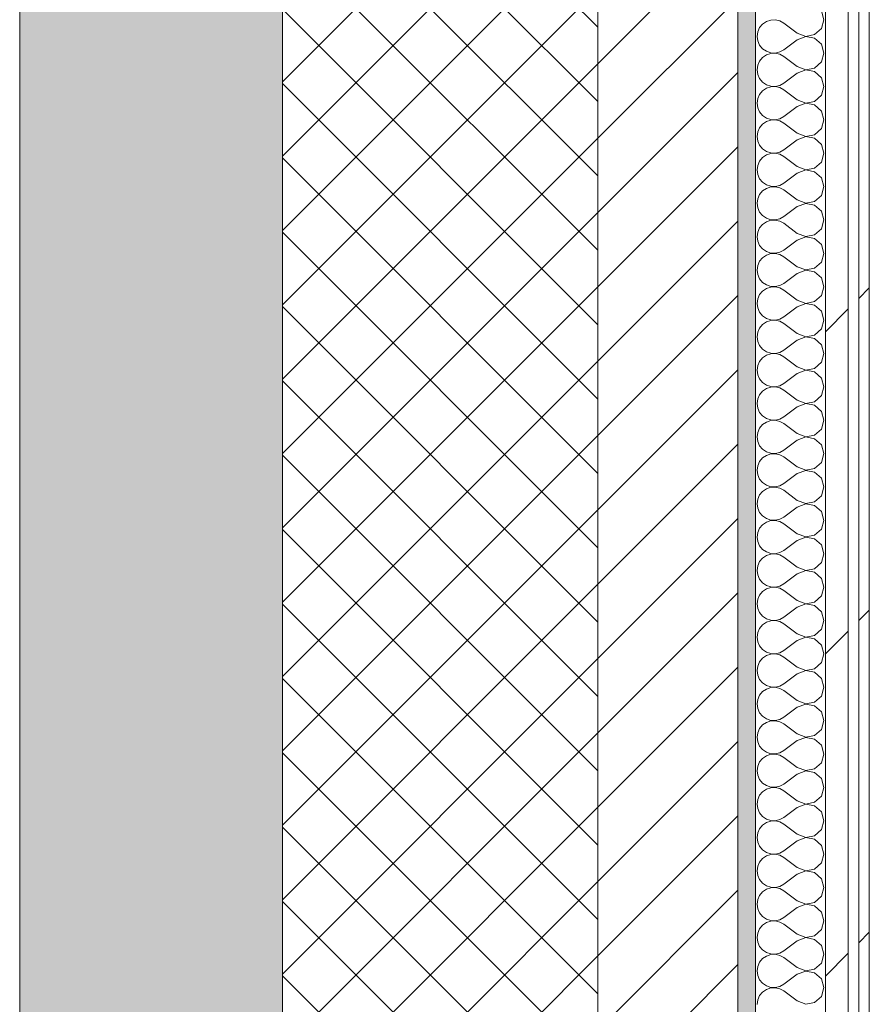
# Model space of a CAD drawing. Header units: millimetres. Extents: x -30280 to 19093, y -17460 to 4378.
# Tile 233 of 256: x -2101 to -1616, y -10114 to -9552. Entities that reach past the tile are written whole.
import ezdxf

# ---------------------------------------------------------------- set-up
doc = ezdxf.new("R2010")
doc.units = ezdxf.units.MM
doc.header["$MEASUREMENT"] = 0
doc.linetypes.add('Wipeout_Contour', pattern=[1000, 0, -1000])
doc.layers.add('12_FAÇ_Façana', color=7, linetype='Continuous')
doc.layers.add('Nuevo_08_E_Envans secs', color=7, linetype='Continuous')
for name, color, linetype, lineweight, true_color in [('12_FAÇ_Façana_Pluma_Nº__102', 7, 'Continuous', 5, 0xcccccc), ('12_FAÇ_Façana_Pluma_Nº__174', 7, 'Continuous', 13, 0xe4ad2c), ('12_FAÇ_Façana_Pluma_Nº__176', 7, 'Continuous', 15, 0x93a0c6), ('Nuevo_08_E_Envans secs_Pluma_Nº__102', 7, 'Continuous', 5, 0xcccccc), ('Nuevo_08_E_Envans secs_Pluma_Nº__171', 171, 'Continuous', 13, 0xaaaaff), ('Nuevo_08_E_Envans secs_Pluma_Nº__177', 7, 'Continuous', 15, 0xf7e046)]:
    doc.layers.add(name, color=color, linetype=linetype, lineweight=lineweight, true_color=true_color)
for name, color, linetype, lineweight in [('12_FAÇ_Façana_Pluma_Nº__2', 8, 'Continuous', 5), ('12_FAÇ_Façana_Pluma_Nº__7', 7, 'Continuous', 5), ('Nuevo_08_E_Envans secs_Pluma_Nº__1', 7, 'Continuous', 5)]:
    doc.layers.add(name, color=color, linetype=linetype, lineweight=lineweight)
pattern_1 = [(45, (0, 0), (-183.848, 183.848), [195, -65]), (45, (7e-14, 183.85), (-183.848, 183.848), [195, -65])]

# ---------------------------------------------------------------- blocks, each defined once
blk = doc.blocks.new('Muro_1_1', base_point=(-1681.11, -1193.98))
at = {"layer": '12_FAÇ_Façana_Pluma_Nº__102', "linetype": 'Continuous', "lineweight": 0, "true_color": 0xe5e5e5}
blk.add_hatch(color=254, dxfattribs=at).paths.add_polyline_path([(-2101.11, -1638.98), (-2101.11, -10658.98), (-1951.11, -10658.98), (-1951.11, -7438.98), (-1971.11, -7438.98), (-1971.11, -6988.97), (-1951.11, -6988.97), (-1951.11, -1638.98)])
at = {"layer": '12_FAÇ_Façana_Pluma_Nº__174', "linetype": 'Continuous', "lineweight": 13, "true_color": 0xe4ad2c}
h = blk.add_hatch(dxfattribs=at)
h.set_pattern_fill('SATE_Aislamiento_0001', color=42, style=0, pattern_type=2)
h.set_pattern_definition([(45, (0, 0), (-21.2132, 21.2132), []), (135, (0, 0), (21.2132, 21.2132), [])])
h.paths.add_polyline_path([(-1951.11, -10658.98), (-1771.11, -10658.98), (-1771.11, -7438.98), (-1951.11, -7438.98)])
at = {"layer": '12_FAÇ_Façana_Pluma_Nº__176', "linetype": 'Continuous', "lineweight": 0, "true_color": 0x495063}
blk.add_hatch(color=251, dxfattribs=at).paths.add_polyline_path([(-1691.11, -7478.98), (-1691.11, -10658.98), (-1681.11, -10658.98), (-1681.11, -7478.98)])
at = {"layer": '12_FAÇ_Façana_Pluma_Nº__2', "linetype": 'Continuous', "lineweight": 5}
h = blk.add_hatch(dxfattribs=at)
h.set_pattern_fill('Ceramic_0001', color=8, style=0, pattern_type=2)
h.set_pattern_definition([(45, (0, 0), (-21.2132, 21.2132), [])])
h.paths.add_polyline_path([(-1771.11, -7478.98), (-1771.11, -10658.98), (-1691.11, -10658.98), (-1691.11, -7478.98)])
at = {"layer": '12_FAÇ_Façana_Pluma_Nº__7', "color": 7, "linetype": 'Continuous', "lineweight": 5}
for p, q in [((-1951.11, -7438.98), (-1951.11, -10658.98)), ((-1771.11, -10658.98), (-1771.11, -7478.98)), ((-1691.11, -10658.98), (-1691.11, -7478.98))]:
    blk.add_line(p, q, dxfattribs=at)
at = {"layer": '12_FAÇ_Façana_Pluma_Nº__7', "color": 7, "linetype": 'Continuous', "lineweight": 5, "flags": 128}
for points in [[(-2101.11, -1638.98), (-2101.11, -10658.98)], [(-1681.11, -10658.98), (-1681.11, -7478.98)]]:
    blk.add_lwpolyline(points, dxfattribs=at)
blk = doc.blocks.new('*X370')
at = {"layer": 'Nuevo_08_E_Envans secs_Pluma_Nº__102', "color": 254, "linetype": 'Continuous', "lineweight": 5, "true_color": 0xcccccc}
for p, q in [((-1642.06, -9552.38), (-1643.48, -9547.37)), ((-1678.73, -9556.9), (-1679.79, -9559.3)), ((-1677.06, -9554.87), (-1678.73, -9556.9)), ((-1674.89, -9553.39), (-1677.06, -9554.87)), ((-1672.4, -9552.55), (-1674.89, -9553.39)), ((-1669.78, -9552.42), (-1672.4, -9552.55)), ((-1667.22, -9553.01), (-1669.78, -9552.42)), ((-1664.92, -9554.29), (-1667.22, -9553.01)), ((-1657.3, -9560), (-1664.92, -9554.29)), ((-1647.33, -9560.9), (-1643.48, -9557.39)), ((-1643.48, -9557.39), (-1642.06, -9552.38)), ((-1679.79, -9559.3), (-1680.16, -9561.9)), ((-1680.16, -9561.9), (-1679.79, -9564.51)), ((-1657.3, -9560), (-1652.44, -9561.87)), ((-1652.44, -9561.94), (-1657.3, -9563.81)), ((-1652.44, -9561.87), (-1647.33, -9560.9)), ((-1647.33, -9562.91), (-1652.44, -9561.94)), ((-1643.48, -9566.42), (-1647.33, -9562.91)), ((-1679.79, -9564.51), (-1678.73, -9566.91)), ((-1678.73, -9566.91), (-1677.06, -9568.94)), ((-1677.06, -9568.94), (-1674.89, -9570.42)), ((-1657.3, -9563.81), (-1664.92, -9569.52)), ((-1642.06, -9571.43), (-1643.48, -9566.42)), ((-1677.06, -9573.92), (-1678.73, -9575.95)), ((-1674.89, -9572.43), (-1677.06, -9573.92)), ((-1674.89, -9570.42), (-1672.4, -9571.26)), ((-1672.4, -9571.59), (-1674.89, -9572.43)), ((-1672.4, -9571.26), (-1669.78, -9571.39)), ((-1669.78, -9571.47), (-1672.4, -9571.59)), ((-1669.78, -9571.39), (-1667.22, -9570.8)), ((-1667.22, -9572.06), (-1669.78, -9571.47)), ((-1667.22, -9570.8), (-1664.92, -9569.52)), ((-1664.92, -9573.33), (-1667.22, -9572.06)), ((-1657.3, -9579.05), (-1664.92, -9573.33)), ((-1643.48, -9576.44), (-1642.06, -9571.43)), ((-1679.79, -9578.35), (-1680.16, -9580.95)), ((-1678.73, -9575.95), (-1679.79, -9578.35)), ((-1657.3, -9579.05), (-1652.44, -9580.91)), ((-1652.44, -9580.91), (-1647.33, -9579.95)), ((-1647.33, -9579.95), (-1643.48, -9576.44)), ((-1680.16, -9580.95), (-1679.79, -9583.55)), ((-1679.79, -9583.55), (-1678.73, -9585.96)), ((-1678.73, -9585.96), (-1677.06, -9587.98)), ((-1657.3, -9582.86), (-1664.92, -9588.57)), ((-1652.44, -9580.99), (-1657.3, -9582.86)), ((-1647.33, -9581.96), (-1652.44, -9580.99)), ((-1643.48, -9585.47), (-1647.33, -9581.96)), ((-1642.06, -9590.48), (-1643.48, -9585.47)), ((-1677.06, -9587.98), (-1674.89, -9589.47)), ((-1674.89, -9591.48), (-1677.06, -9592.97)), ((-1674.89, -9589.47), (-1672.4, -9590.31)), ((-1672.4, -9590.64), (-1674.89, -9591.48)), ((-1672.4, -9590.31), (-1669.78, -9590.44)), ((-1669.78, -9590.51), (-1672.4, -9590.64)), ((-1669.78, -9590.44), (-1667.22, -9589.84)), ((-1667.22, -9591.11), (-1669.78, -9590.51)), ((-1667.22, -9589.84), (-1664.92, -9588.57)), ((-1664.92, -9592.38), (-1667.22, -9591.11)), ((-1643.48, -9595.48), (-1642.06, -9590.48)), ((-1678.73, -9594.99), (-1679.79, -9597.4)), ((-1677.06, -9592.97), (-1678.73, -9594.99)), ((-1657.3, -9598.1), (-1664.92, -9592.38)), ((-1647.33, -9598.99), (-1643.48, -9595.48)), ((-1679.79, -9597.4), (-1680.16, -9600)), ((-1680.16, -9600), (-1679.79, -9602.6)), ((-1679.79, -9602.6), (-1678.73, -9605.01)), ((-1657.3, -9601.9), (-1664.92, -9607.62)), ((-1657.3, -9598.1), (-1652.44, -9599.96)), ((-1652.44, -9600.04), (-1657.3, -9601.9)), ((-1652.44, -9599.96), (-1647.33, -9598.99)), ((-1647.33, -9601.01), (-1652.44, -9600.04)), ((-1643.48, -9604.52), (-1647.33, -9601.01)), ((-1678.73, -9605.01), (-1677.06, -9607.03)), ((-1677.06, -9607.03), (-1674.89, -9608.52)), ((-1674.89, -9608.52), (-1672.4, -9609.36)), ((-1667.22, -9608.89), (-1664.92, -9607.62)), ((-1642.06, -9609.52), (-1643.48, -9604.52)), ((-1678.73, -9614.04), (-1679.79, -9616.45)), ((-1677.06, -9612.02), (-1678.73, -9614.04)), ((-1674.89, -9610.53), (-1677.06, -9612.02)), ((-1672.4, -9609.69), (-1674.89, -9610.53)), ((-1672.4, -9609.36), (-1669.78, -9609.49)), ((-1669.78, -9609.56), (-1672.4, -9609.69)), ((-1669.78, -9609.49), (-1667.22, -9608.89)), ((-1667.22, -9610.16), (-1669.78, -9609.56)), ((-1664.92, -9611.43), (-1667.22, -9610.16)), ((-1657.3, -9617.14), (-1664.92, -9611.43)), ((-1643.48, -9614.53), (-1642.06, -9609.52)), ((-1679.79, -9616.45), (-1680.16, -9619.05)), ((-1680.16, -9619.05), (-1679.79, -9621.65)), ((-1657.3, -9617.14), (-1652.44, -9619.01)), ((-1652.44, -9619.09), (-1657.3, -9620.95)), ((-1652.44, -9619.01), (-1647.33, -9618.04)), ((-1647.33, -9620.05), (-1652.44, -9619.09)), ((-1647.33, -9618.04), (-1643.48, -9614.53)), ((-1679.79, -9621.65), (-1678.73, -9624.05)), ((-1678.73, -9624.05), (-1677.06, -9626.08)), ((-1657.3, -9620.95), (-1664.92, -9626.67)), ((-1643.48, -9623.56), (-1647.33, -9620.05)), ((-1642.06, -9628.57), (-1643.48, -9623.56)), ((-1677.06, -9626.08), (-1674.89, -9627.57)), ((-1674.89, -9629.58), (-1677.06, -9631.06)), ((-1674.89, -9627.57), (-1672.4, -9628.41)), ((-1672.4, -9628.74), (-1674.89, -9629.58)), ((-1672.4, -9628.41), (-1669.78, -9628.53)), ((-1669.78, -9628.61), (-1672.4, -9628.74)), ((-1669.78, -9628.53), (-1667.22, -9627.94)), ((-1667.22, -9629.2), (-1669.78, -9628.61)), ((-1667.22, -9627.94), (-1664.92, -9626.67)), ((-1664.92, -9630.48), (-1667.22, -9629.2)), ((-1657.3, -9636.19), (-1664.92, -9630.48)), ((-1643.48, -9633.58), (-1642.06, -9628.57)), ((-1679.79, -9635.49), (-1680.16, -9638.1)), ((-1678.73, -9633.09), (-1679.79, -9635.49)), ((-1677.06, -9631.06), (-1678.73, -9633.09)), ((-1657.3, -9636.19), (-1652.44, -9638.06)), ((-1647.33, -9637.09), (-1643.48, -9633.58)), ((-1680.16, -9638.1), (-1679.79, -9640.7)), ((-1679.79, -9640.7), (-1678.73, -9643.1)), ((-1657.3, -9640), (-1664.92, -9645.71)), ((-1652.44, -9638.13), (-1657.3, -9640)), ((-1652.44, -9638.06), (-1647.33, -9637.09)), ((-1647.33, -9639.1), (-1652.44, -9638.13)), ((-1643.48, -9642.61), (-1647.33, -9639.1)), ((-1678.73, -9643.1), (-1677.06, -9645.13)), ((-1677.06, -9645.13), (-1674.89, -9646.61)), ((-1674.89, -9646.61), (-1672.4, -9647.45)), ((-1672.4, -9647.78), (-1674.89, -9648.62)), ((-1672.4, -9647.45), (-1669.78, -9647.58)), ((-1669.78, -9647.66), (-1672.4, -9647.78)), ((-1669.78, -9647.58), (-1667.22, -9646.99)), ((-1667.22, -9648.25), (-1669.78, -9647.66)), ((-1667.22, -9646.99), (-1664.92, -9645.71)), ((-1642.06, -9647.62), (-1643.48, -9642.61)), ((-1643.48, -9652.63), (-1642.06, -9647.62)), ((-1678.73, -9652.14), (-1679.79, -9654.54)), ((-1677.06, -9650.11), (-1678.73, -9652.14)), ((-1674.89, -9648.62), (-1677.06, -9650.11)), ((-1664.92, -9649.52), (-1667.22, -9648.25)), ((-1657.3, -9655.24), (-1664.92, -9649.52)), ((-1647.33, -9656.14), (-1643.48, -9652.63)), ((-1679.79, -9654.54), (-1680.16, -9657.14)), ((-1680.16, -9657.14), (-1679.79, -9659.75)), ((-1657.3, -9659.05), (-1664.92, -9664.76)), ((-1657.3, -9655.24), (-1652.44, -9657.1)), ((-1652.44, -9657.18), (-1657.3, -9659.05)), ((-1652.44, -9657.1), (-1647.33, -9656.14)), ((-1647.33, -9658.15), (-1652.44, -9657.18)), ((-1643.48, -9661.66), (-1647.33, -9658.15)), ((-1679.79, -9659.75), (-1678.73, -9662.15)), ((-1678.73, -9662.15), (-1677.06, -9664.17)), ((-1677.06, -9664.17), (-1674.89, -9665.66)), ((-1642.06, -9666.67), (-1643.48, -9661.66)), ((-1677.06, -9669.16), (-1678.73, -9671.18)), ((-1674.89, -9667.67), (-1677.06, -9669.16)), ((-1674.89, -9665.66), (-1672.4, -9666.5)), ((-1672.4, -9666.83), (-1674.89, -9667.67)), ((-1672.4, -9666.5), (-1669.78, -9666.63)), ((-1669.78, -9666.71), (-1672.4, -9666.83)), ((-1669.78, -9666.63), (-1667.22, -9666.03)), ((-1667.22, -9667.3), (-1669.78, -9666.71)), ((-1667.22, -9666.03), (-1664.92, -9664.76)), ((-1664.92, -9668.57), (-1667.22, -9667.3)), ((-1657.3, -9674.29), (-1664.92, -9668.57)), ((-1643.48, -9671.67), (-1642.06, -9666.67)), ((-1679.79, -9673.59), (-1680.16, -9676.19)), ((-1678.73, -9671.18), (-1679.79, -9673.59)), ((-1657.3, -9674.29), (-1652.44, -9676.15)), ((-1652.44, -9676.15), (-1647.33, -9675.19)), ((-1647.33, -9675.19), (-1643.48, -9671.67)), ((-1680.16, -9676.19), (-1679.79, -9678.79)), ((-1679.79, -9678.79), (-1678.73, -9681.2)), ((-1678.73, -9681.2), (-1677.06, -9683.22)), ((-1657.3, -9678.1), (-1664.92, -9683.81)), ((-1652.44, -9676.23), (-1657.3, -9678.1)), ((-1647.33, -9677.2), (-1652.44, -9676.23)), ((-1643.48, -9680.71), (-1647.33, -9677.2)), ((-1642.06, -9685.71), (-1643.48, -9680.71)), ((-1677.06, -9683.22), (-1674.89, -9684.71)), ((-1674.89, -9686.72), (-1677.06, -9688.21)), ((-1674.89, -9684.71), (-1672.4, -9685.55)), ((-1672.4, -9685.88), (-1674.89, -9686.72)), ((-1672.4, -9685.55), (-1669.78, -9685.68)), ((-1669.78, -9685.75), (-1672.4, -9685.88)), ((-1669.78, -9685.68), (-1667.22, -9685.08)), ((-1667.22, -9686.35), (-1669.78, -9685.75)), ((-1667.22, -9685.08), (-1664.92, -9683.81)), ((-1664.92, -9687.62), (-1667.22, -9686.35)), ((-1643.48, -9690.72), (-1642.06, -9685.71)), ((-1679.79, -9692.64), (-1680.16, -9695.24)), ((-1678.73, -9690.23), (-1679.79, -9692.64)), ((-1677.06, -9688.21), (-1678.73, -9690.23)), ((-1657.3, -9693.33), (-1664.92, -9687.62)), ((-1647.33, -9694.23), (-1643.48, -9690.72)), ((-1680.16, -9695.24), (-1679.79, -9697.84)), ((-1679.79, -9697.84), (-1678.73, -9700.25)), ((-1657.3, -9697.14), (-1664.92, -9702.86)), ((-1657.3, -9693.33), (-1652.44, -9695.2)), ((-1652.44, -9695.28), (-1657.3, -9697.14)), ((-1652.44, -9695.2), (-1647.33, -9694.23)), ((-1647.33, -9696.24), (-1652.44, -9695.28)), ((-1643.48, -9699.75), (-1647.33, -9696.24)), ((-1678.73, -9700.25), (-1677.06, -9702.27)), ((-1677.06, -9702.27), (-1674.89, -9703.76)), ((-1674.89, -9703.76), (-1672.4, -9704.6)), ((-1667.22, -9704.13), (-1664.92, -9702.86)), ((-1642.06, -9704.76), (-1643.48, -9699.75)), ((-1678.73, -9709.28), (-1679.79, -9711.68)), ((-1677.06, -9707.26), (-1678.73, -9709.28)), ((-1674.89, -9705.77), (-1677.06, -9707.26)), ((-1672.4, -9704.93), (-1674.89, -9705.77)), ((-1672.4, -9704.6), (-1669.78, -9704.72)), ((-1669.78, -9704.8), (-1672.4, -9704.93)), ((-1669.78, -9704.72), (-1667.22, -9704.13)), ((-1667.22, -9705.4), (-1669.78, -9704.8)), ((-1664.92, -9706.67), (-1667.22, -9705.4)), ((-1657.3, -9712.38), (-1664.92, -9706.67)), ((-1643.48, -9709.77), (-1642.06, -9704.76)), ((-1679.79, -9711.68), (-1680.16, -9714.29)), ((-1680.16, -9714.29), (-1679.79, -9716.89)), ((-1657.3, -9712.38), (-1652.44, -9714.25)), ((-1652.44, -9714.32), (-1657.3, -9716.19)), ((-1652.44, -9714.25), (-1647.33, -9713.28)), ((-1647.33, -9715.29), (-1652.44, -9714.32)), ((-1647.33, -9713.28), (-1643.48, -9709.77)), ((-1643.48, -9718.8), (-1647.33, -9715.29)), ((-1679.79, -9716.89), (-1678.73, -9719.29)), ((-1678.73, -9719.29), (-1677.06, -9721.32)), ((-1657.3, -9716.19), (-1664.92, -9721.9)), ((-1642.06, -9723.81), (-1643.48, -9718.8)), ((-1677.06, -9726.3), (-1678.73, -9728.33)), ((-1677.06, -9721.32), (-1674.89, -9722.8)), ((-1674.89, -9724.81), (-1677.06, -9726.3)), ((-1674.89, -9722.8), (-1672.4, -9723.64)), ((-1672.4, -9723.98), (-1674.89, -9724.81)), ((-1672.4, -9723.64), (-1669.78, -9723.77)), ((-1669.78, -9723.85), (-1672.4, -9723.98)), ((-1669.78, -9723.77), (-1667.22, -9723.18)), ((-1667.22, -9724.44), (-1669.78, -9723.85)), ((-1667.22, -9723.18), (-1664.92, -9721.9)), ((-1664.92, -9725.71), (-1667.22, -9724.44)), ((-1657.3, -9731.43), (-1664.92, -9725.71)), ((-1643.48, -9728.82), (-1642.06, -9723.81)), ((-1679.79, -9730.73), (-1680.16, -9733.33)), ((-1678.73, -9728.33), (-1679.79, -9730.73)), ((-1657.3, -9731.43), (-1652.44, -9733.29)), ((-1647.33, -9732.33), (-1643.48, -9728.82)), ((-1680.16, -9733.33), (-1679.79, -9735.94)), ((-1679.79, -9735.94), (-1678.73, -9738.34)), ((-1657.3, -9735.24), (-1664.92, -9740.95)), ((-1652.44, -9733.37), (-1657.3, -9735.24)), ((-1652.44, -9733.29), (-1647.33, -9732.33)), ((-1647.33, -9734.34), (-1652.44, -9733.37)), ((-1643.48, -9737.85), (-1647.33, -9734.34)), ((-1678.73, -9738.34), (-1677.06, -9740.36)), ((-1677.06, -9740.36), (-1674.89, -9741.85)), ((-1674.89, -9741.85), (-1672.4, -9742.69)), ((-1672.4, -9743.02), (-1674.89, -9743.86)), ((-1672.4, -9742.69), (-1669.78, -9742.82)), ((-1669.78, -9742.9), (-1672.4, -9743.02)), ((-1669.78, -9742.82), (-1667.22, -9742.22)), ((-1667.22, -9743.49), (-1669.78, -9742.9)), ((-1667.22, -9742.22), (-1664.92, -9740.95)), ((-1642.06, -9742.86), (-1643.48, -9737.85)), ((-1643.48, -9747.86), (-1642.06, -9742.86)), ((-1678.73, -9747.37), (-1679.79, -9749.78)), ((-1677.06, -9745.35), (-1678.73, -9747.37)), ((-1674.89, -9743.86), (-1677.06, -9745.35)), ((-1664.92, -9744.76), (-1667.22, -9743.49)), ((-1657.3, -9750.48), (-1664.92, -9744.76)), ((-1647.33, -9751.38), (-1643.48, -9747.86)), ((-1679.79, -9749.78), (-1680.16, -9752.38)), ((-1680.16, -9752.38), (-1679.79, -9754.98)), ((-1657.3, -9754.29), (-1664.92, -9760)), ((-1657.3, -9750.48), (-1652.44, -9752.34)), ((-1652.44, -9752.42), (-1657.3, -9754.29)), ((-1652.44, -9752.34), (-1647.33, -9751.38)), ((-1647.33, -9753.39), (-1652.44, -9752.42)), ((-1643.48, -9756.9), (-1647.33, -9753.39)), ((-1679.79, -9754.98), (-1678.73, -9757.39)), ((-1678.73, -9757.39), (-1677.06, -9759.41)), ((-1677.06, -9759.41), (-1674.89, -9760.9)), ((-1667.22, -9761.27), (-1664.92, -9760)), ((-1642.06, -9761.9), (-1643.48, -9756.9)), ((-1677.06, -9764.4), (-1678.73, -9766.42)), ((-1674.89, -9762.91), (-1677.06, -9764.4)), ((-1674.89, -9760.9), (-1672.4, -9761.74)), ((-1672.4, -9762.07), (-1674.89, -9762.91)), ((-1672.4, -9761.74), (-1669.78, -9761.87)), ((-1669.78, -9761.94), (-1672.4, -9762.07)), ((-1669.78, -9761.87), (-1667.22, -9761.27)), ((-1667.22, -9762.54), (-1669.78, -9761.94)), ((-1664.92, -9763.81), (-1667.22, -9762.54)), ((-1657.3, -9769.52), (-1664.92, -9763.81)), ((-1643.48, -9766.91), (-1642.06, -9761.9)), ((-1679.79, -9768.83), (-1680.16, -9771.43)), ((-1680.16, -9771.43), (-1679.79, -9774.03)), ((-1678.73, -9766.42), (-1679.79, -9768.83)), ((-1657.3, -9769.52), (-1652.44, -9771.39)), ((-1652.44, -9771.47), (-1657.3, -9773.33)), ((-1652.44, -9771.39), (-1647.33, -9770.42)), ((-1647.33, -9772.43), (-1652.44, -9771.47)), ((-1647.33, -9770.42), (-1643.48, -9766.91)), ((-1679.79, -9774.03), (-1678.73, -9776.44)), ((-1678.73, -9776.44), (-1677.06, -9778.46)), ((-1657.3, -9773.33), (-1664.92, -9779.05)), ((-1643.48, -9775.95), (-1647.33, -9772.43)), ((-1642.06, -9780.95), (-1643.48, -9775.95)), ((-1677.06, -9778.46), (-1674.89, -9779.95)), ((-1674.89, -9781.96), (-1677.06, -9783.45)), ((-1674.89, -9779.95), (-1672.4, -9780.79)), ((-1672.4, -9781.12), (-1674.89, -9781.96)), ((-1672.4, -9780.79), (-1669.78, -9780.91)), ((-1669.78, -9780.99), (-1672.4, -9781.12)), ((-1669.78, -9780.91), (-1667.22, -9780.32)), ((-1667.22, -9781.59), (-1669.78, -9780.99)), ((-1667.22, -9780.32), (-1664.92, -9779.05)), ((-1664.92, -9782.86), (-1667.22, -9781.59)), ((-1643.48, -9785.96), (-1642.06, -9780.95)), ((-1679.79, -9787.87), (-1680.16, -9790.48)), ((-1678.73, -9785.47), (-1679.79, -9787.87)), ((-1677.06, -9783.45), (-1678.73, -9785.47)), ((-1657.3, -9788.57), (-1664.92, -9782.86)), ((-1647.33, -9789.47), (-1643.48, -9785.96)), ((-1680.16, -9790.48), (-1679.79, -9793.08)), ((-1679.79, -9793.08), (-1678.73, -9795.48)), ((-1657.3, -9792.38), (-1664.92, -9798.1)), ((-1657.3, -9788.57), (-1652.44, -9790.44)), ((-1652.44, -9790.51), (-1657.3, -9792.38)), ((-1652.44, -9790.44), (-1647.33, -9789.47)), ((-1647.33, -9791.48), (-1652.44, -9790.51)), ((-1643.48, -9794.99), (-1647.33, -9791.48)), ((-1678.73, -9795.48), (-1677.06, -9797.51)), ((-1677.06, -9797.51), (-1674.89, -9798.99)), ((-1674.89, -9798.99), (-1672.4, -9799.83)), ((-1669.78, -9799.96), (-1667.22, -9799.37)), ((-1667.22, -9799.37), (-1664.92, -9798.1)), ((-1642.06, -9800), (-1643.48, -9794.99)), ((-1678.73, -9804.52), (-1679.79, -9806.92)), ((-1677.06, -9802.49), (-1678.73, -9804.52)), ((-1674.89, -9801.01), (-1677.06, -9802.49)), ((-1672.4, -9800.17), (-1674.89, -9801.01)), ((-1672.4, -9799.83), (-1669.78, -9799.96)), ((-1669.78, -9800.04), (-1672.4, -9800.17)), ((-1667.22, -9800.63), (-1669.78, -9800.04)), ((-1664.92, -9801.9), (-1667.22, -9800.63)), ((-1657.3, -9807.62), (-1664.92, -9801.9)), ((-1647.33, -9808.52), (-1643.48, -9805.01)), ((-1643.48, -9805.01), (-1642.06, -9800)), ((-1679.79, -9806.92), (-1680.16, -9809.52)), ((-1680.16, -9809.52), (-1679.79, -9812.13)), ((-1657.3, -9807.62), (-1652.44, -9809.49)), ((-1652.44, -9809.56), (-1657.3, -9811.43)), ((-1652.44, -9809.49), (-1647.33, -9808.52)), ((-1647.33, -9810.53), (-1652.44, -9809.56)), ((-1643.48, -9814.04), (-1647.33, -9810.53)), ((-1679.79, -9812.13), (-1678.73, -9814.53)), ((-1678.73, -9814.53), (-1677.06, -9816.55)), ((-1657.3, -9811.43), (-1664.92, -9817.14)), ((-1642.06, -9819.05), (-1643.48, -9814.04)), ((-1677.06, -9821.54), (-1678.73, -9823.56)), ((-1677.06, -9816.55), (-1674.89, -9818.04)), ((-1674.89, -9820.05), (-1677.06, -9821.54)), ((-1674.89, -9818.04), (-1672.4, -9818.88)), ((-1672.4, -9819.21), (-1674.89, -9820.05)), ((-1672.4, -9818.88), (-1669.78, -9819.01)), ((-1669.78, -9819.09), (-1672.4, -9819.21)), ((-1669.78, -9819.01), (-1667.22, -9818.41)), ((-1667.22, -9819.68), (-1669.78, -9819.09)), ((-1667.22, -9818.41), (-1664.92, -9817.14)), ((-1664.92, -9820.95), (-1667.22, -9819.68)), ((-1657.3, -9826.67), (-1664.92, -9820.95)), ((-1643.48, -9824.05), (-1642.06, -9819.05)), ((-1679.79, -9825.97), (-1680.16, -9828.57)), ((-1678.73, -9823.56), (-1679.79, -9825.97)), ((-1657.3, -9826.67), (-1652.44, -9828.53)), ((-1652.44, -9828.53), (-1647.33, -9827.57)), ((-1647.33, -9827.57), (-1643.48, -9824.05)), ((-1680.16, -9828.57), (-1679.79, -9831.17)), ((-1679.79, -9831.17), (-1678.73, -9833.58)), ((-1657.3, -9830.48), (-1664.92, -9836.19)), ((-1652.44, -9828.61), (-1657.3, -9830.48)), ((-1647.33, -9829.58), (-1652.44, -9828.61)), ((-1643.48, -9833.09), (-1647.33, -9829.58)), ((-1642.06, -9838.1), (-1643.48, -9833.09)), ((-1678.73, -9833.58), (-1677.06, -9835.6)), ((-1677.06, -9835.6), (-1674.89, -9837.09)), ((-1674.89, -9837.09), (-1672.4, -9837.93)), ((-1672.4, -9838.26), (-1674.89, -9839.1)), ((-1672.4, -9837.93), (-1669.78, -9838.06)), ((-1669.78, -9838.13), (-1672.4, -9838.26)), ((-1669.78, -9838.06), (-1667.22, -9837.46)), ((-1667.22, -9838.73), (-1669.78, -9838.13)), ((-1667.22, -9837.46), (-1664.92, -9836.19)), ((-1664.92, -9840), (-1667.22, -9838.73)), ((-1643.48, -9843.1), (-1642.06, -9838.1)), ((-1678.73, -9842.61), (-1679.79, -9845.02)), ((-1677.06, -9840.59), (-1678.73, -9842.61)), ((-1674.89, -9839.1), (-1677.06, -9840.59)), ((-1657.3, -9845.71), (-1664.92, -9840)), ((-1647.33, -9846.61), (-1643.48, -9843.1)), ((-1679.79, -9845.02), (-1680.16, -9847.62)), ((-1680.16, -9847.62), (-1679.79, -9850.22)), ((-1657.3, -9849.52), (-1664.92, -9855.24)), ((-1657.3, -9845.71), (-1652.44, -9847.58)), ((-1652.44, -9847.66), (-1657.3, -9849.52)), ((-1652.44, -9847.58), (-1647.33, -9846.61)), ((-1647.33, -9848.62), (-1652.44, -9847.66)), ((-1643.48, -9852.14), (-1647.33, -9848.62)), ((-1679.79, -9850.22), (-1678.73, -9852.63)), ((-1678.73, -9852.63), (-1677.06, -9854.65)), ((-1677.06, -9854.65), (-1674.89, -9856.14)), ((-1667.22, -9856.51), (-1664.92, -9855.24)), ((-1642.06, -9857.14), (-1643.48, -9852.14)), ((-1677.06, -9859.64), (-1678.73, -9861.66)), ((-1674.89, -9858.15), (-1677.06, -9859.64)), ((-1674.89, -9856.14), (-1672.4, -9856.98)), ((-1672.4, -9857.31), (-1674.89, -9858.15)), ((-1672.4, -9856.98), (-1669.78, -9857.1)), ((-1669.78, -9857.18), (-1672.4, -9857.31)), ((-1669.78, -9857.1), (-1667.22, -9856.51)), ((-1667.22, -9857.78), (-1669.78, -9857.18)), ((-1664.92, -9859.05), (-1667.22, -9857.78)), ((-1657.3, -9864.76), (-1664.92, -9859.05)), ((-1643.48, -9862.15), (-1642.06, -9857.14)), ((-1679.79, -9864.06), (-1680.16, -9866.67)), ((-1680.16, -9866.67), (-1679.79, -9869.27)), ((-1678.73, -9861.66), (-1679.79, -9864.06)), ((-1657.3, -9864.76), (-1652.44, -9866.63)), ((-1652.44, -9866.71), (-1657.3, -9868.57)), ((-1652.44, -9866.63), (-1647.33, -9865.66)), ((-1647.33, -9867.67), (-1652.44, -9866.71)), ((-1647.33, -9865.66), (-1643.48, -9862.15)), ((-1679.79, -9869.27), (-1678.73, -9871.67)), ((-1678.73, -9871.67), (-1677.06, -9873.7)), ((-1657.3, -9868.57), (-1664.92, -9874.29)), ((-1643.48, -9871.18), (-1647.33, -9867.67)), ((-1642.06, -9876.19), (-1643.48, -9871.18)), ((-1677.06, -9873.7), (-1674.89, -9875.19)), ((-1674.89, -9877.2), (-1677.06, -9878.68)), ((-1674.89, -9875.19), (-1672.4, -9876.02)), ((-1672.4, -9876.36), (-1674.89, -9877.2)), ((-1672.4, -9876.02), (-1669.78, -9876.15)), ((-1669.78, -9876.23), (-1672.4, -9876.36)), ((-1669.78, -9876.15), (-1667.22, -9875.56)), ((-1667.22, -9876.82), (-1669.78, -9876.23)), ((-1667.22, -9875.56), (-1664.92, -9874.29)), ((-1664.92, -9878.1), (-1667.22, -9876.82)), ((-1657.3, -9883.81), (-1664.92, -9878.1)), ((-1643.48, -9881.2), (-1642.06, -9876.19)), ((-1679.79, -9883.11), (-1680.16, -9885.71)), ((-1678.73, -9880.71), (-1679.79, -9883.11)), ((-1677.06, -9878.68), (-1678.73, -9880.71)), ((-1657.3, -9883.81), (-1652.44, -9885.68)), ((-1647.33, -9884.71), (-1643.48, -9881.2)), ((-1680.16, -9885.71), (-1679.79, -9888.32)), ((-1679.79, -9888.32), (-1678.73, -9890.72)), ((-1657.3, -9887.62), (-1664.92, -9893.33)), ((-1652.44, -9885.75), (-1657.3, -9887.62)), ((-1652.44, -9885.68), (-1647.33, -9884.71)), ((-1647.33, -9886.72), (-1652.44, -9885.75)), ((-1643.48, -9890.23), (-1647.33, -9886.72)), ((-1678.73, -9890.72), (-1677.06, -9892.74)), ((-1677.06, -9892.74), (-1674.89, -9894.23)), ((-1674.89, -9894.23), (-1672.4, -9895.07)), ((-1672.4, -9895.07), (-1669.78, -9895.2)), ((-1669.78, -9895.2), (-1667.22, -9894.6)), ((-1667.22, -9894.6), (-1664.92, -9893.33)), ((-1642.06, -9895.24), (-1643.48, -9890.23)), ((-1678.73, -9899.75), (-1679.79, -9902.16)), ((-1677.06, -9897.73), (-1678.73, -9899.75)), ((-1674.89, -9896.24), (-1677.06, -9897.73)), ((-1672.4, -9895.4), (-1674.89, -9896.24)), ((-1669.78, -9895.28), (-1672.4, -9895.4)), ((-1667.22, -9895.87), (-1669.78, -9895.28)), ((-1664.92, -9897.14), (-1667.22, -9895.87)), ((-1657.3, -9902.86), (-1664.92, -9897.14)), ((-1647.33, -9903.76), (-1643.48, -9900.25)), ((-1643.48, -9900.25), (-1642.06, -9895.24)), ((-1679.79, -9902.16), (-1680.16, -9904.76)), ((-1680.16, -9904.76), (-1679.79, -9907.36)), ((-1657.3, -9902.86), (-1652.44, -9904.72)), ((-1652.44, -9904.8), (-1657.3, -9906.67)), ((-1652.44, -9904.72), (-1647.33, -9903.76)), ((-1647.33, -9905.77), (-1652.44, -9904.8)), ((-1643.48, -9909.28), (-1647.33, -9905.77)), ((-1679.79, -9907.36), (-1678.73, -9909.77)), ((-1678.73, -9909.77), (-1677.06, -9911.79)), ((-1677.06, -9911.79), (-1674.89, -9913.28)), ((-1657.3, -9906.67), (-1664.92, -9912.38)), ((-1642.06, -9914.29), (-1643.48, -9909.28)), ((-1677.06, -9916.78), (-1678.73, -9918.8)), ((-1674.89, -9915.29), (-1677.06, -9916.78)), ((-1674.89, -9913.28), (-1672.4, -9914.12)), ((-1672.4, -9914.45), (-1674.89, -9915.29)), ((-1672.4, -9914.12), (-1669.78, -9914.25)), ((-1669.78, -9914.32), (-1672.4, -9914.45)), ((-1669.78, -9914.25), (-1667.22, -9913.65)), ((-1667.22, -9914.92), (-1669.78, -9914.32)), ((-1667.22, -9913.65), (-1664.92, -9912.38)), ((-1664.92, -9916.19), (-1667.22, -9914.92)), ((-1657.3, -9921.9), (-1664.92, -9916.19)), ((-1643.48, -9919.29), (-1642.06, -9914.29)), ((-1679.79, -9921.21), (-1680.16, -9923.81)), ((-1678.73, -9918.8), (-1679.79, -9921.21)), ((-1657.3, -9921.9), (-1652.44, -9923.77)), ((-1652.44, -9923.77), (-1647.33, -9922.8)), ((-1647.33, -9922.8), (-1643.48, -9919.29)), ((-1680.16, -9923.81), (-1679.79, -9926.41)), ((-1679.79, -9926.41), (-1678.73, -9928.82)), ((-1678.73, -9928.82), (-1677.06, -9930.84)), ((-1657.3, -9925.71), (-1664.92, -9931.43)), ((-1652.44, -9923.85), (-1657.3, -9925.71)), ((-1647.33, -9924.81), (-1652.44, -9923.85)), ((-1643.48, -9928.33), (-1647.33, -9924.81)), ((-1642.06, -9933.33), (-1643.48, -9928.33)), ((-1677.06, -9930.84), (-1674.89, -9932.33)), ((-1674.89, -9934.34), (-1677.06, -9935.83)), ((-1674.89, -9932.33), (-1672.4, -9933.17)), ((-1672.4, -9933.5), (-1674.89, -9934.34)), ((-1672.4, -9933.17), (-1669.78, -9933.29)), ((-1669.78, -9933.37), (-1672.4, -9933.5)), ((-1669.78, -9933.29), (-1667.22, -9932.7)), ((-1667.22, -9933.97), (-1669.78, -9933.37)), ((-1667.22, -9932.7), (-1664.92, -9931.43)), ((-1664.92, -9935.24), (-1667.22, -9933.97)), ((-1643.48, -9938.34), (-1642.06, -9933.33)), ((-1678.73, -9937.85), (-1679.79, -9940.25)), ((-1677.06, -9935.83), (-1678.73, -9937.85)), ((-1657.3, -9940.95), (-1664.92, -9935.24)), ((-1647.33, -9941.85), (-1643.48, -9938.34)), ((-1679.79, -9940.25), (-1680.16, -9942.86)), ((-1680.16, -9942.86), (-1679.79, -9945.46)), ((-1679.79, -9945.46), (-1678.73, -9947.86)), ((-1657.3, -9944.76), (-1664.92, -9950.48)), ((-1657.3, -9940.95), (-1652.44, -9942.82)), ((-1652.44, -9942.9), (-1657.3, -9944.76)), ((-1652.44, -9942.82), (-1647.33, -9941.85)), ((-1647.33, -9943.86), (-1652.44, -9942.9)), ((-1643.48, -9947.37), (-1647.33, -9943.86)), ((-1678.73, -9947.86), (-1677.06, -9949.89)), ((-1677.06, -9949.89), (-1674.89, -9951.38)), ((-1667.22, -9951.75), (-1664.92, -9950.48)), ((-1642.06, -9952.38), (-1643.48, -9947.37)), ((-1678.73, -9956.9), (-1679.79, -9959.3)), ((-1677.06, -9954.87), (-1678.73, -9956.9)), ((-1674.89, -9953.39), (-1677.06, -9954.87)), ((-1674.89, -9951.38), (-1672.4, -9952.22)), ((-1672.4, -9952.55), (-1674.89, -9953.39)), ((-1672.4, -9952.22), (-1669.78, -9952.34)), ((-1669.78, -9952.42), (-1672.4, -9952.55)), ((-1669.78, -9952.34), (-1667.22, -9951.75)), ((-1667.22, -9953.01), (-1669.78, -9952.42)), ((-1664.92, -9954.29), (-1667.22, -9953.01)), ((-1657.3, -9960), (-1664.92, -9954.29)), ((-1643.48, -9957.39), (-1642.06, -9952.38)), ((-1679.79, -9959.3), (-1680.16, -9961.9)), ((-1680.16, -9961.9), (-1679.79, -9964.51)), ((-1657.3, -9960), (-1652.44, -9961.87)), ((-1652.44, -9961.94), (-1657.3, -9963.81)), ((-1652.44, -9961.87), (-1647.33, -9960.9)), ((-1647.33, -9962.91), (-1652.44, -9961.94)), ((-1647.33, -9960.9), (-1643.48, -9957.39)), ((-1679.79, -9964.51), (-1678.73, -9966.91)), ((-1678.73, -9966.91), (-1677.06, -9968.94)), ((-1657.3, -9963.81), (-1664.92, -9969.52)), ((-1643.48, -9966.42), (-1647.33, -9962.91)), ((-1642.06, -9971.43), (-1643.48, -9966.42)), ((-1677.06, -9968.94), (-1674.89, -9970.42)), ((-1674.89, -9972.43), (-1677.06, -9973.92)), ((-1674.89, -9970.42), (-1672.4, -9971.26)), ((-1672.4, -9971.59), (-1674.89, -9972.43)), ((-1672.4, -9971.26), (-1669.78, -9971.39)), ((-1669.78, -9971.47), (-1672.4, -9971.59)), ((-1669.78, -9971.39), (-1667.22, -9970.8)), ((-1667.22, -9972.06), (-1669.78, -9971.47)), ((-1667.22, -9970.8), (-1664.92, -9969.52)), ((-1664.92, -9973.33), (-1667.22, -9972.06)), ((-1657.3, -9979.05), (-1664.92, -9973.33)), ((-1643.48, -9976.44), (-1642.06, -9971.43)), ((-1679.79, -9978.35), (-1680.16, -9980.95)), ((-1678.73, -9975.95), (-1679.79, -9978.35)), ((-1677.06, -9973.92), (-1678.73, -9975.95)), ((-1657.3, -9979.05), (-1652.44, -9980.91)), ((-1647.33, -9979.95), (-1643.48, -9976.44)), ((-1680.16, -9980.95), (-1679.79, -9983.55)), ((-1679.79, -9983.55), (-1678.73, -9985.96)), ((-1657.3, -9982.86), (-1664.92, -9988.57)), ((-1652.44, -9980.99), (-1657.3, -9982.86)), ((-1652.44, -9980.91), (-1647.33, -9979.95)), ((-1647.33, -9981.96), (-1652.44, -9980.99)), ((-1643.48, -9985.47), (-1647.33, -9981.96)), ((-1678.73, -9985.96), (-1677.06, -9987.98)), ((-1677.06, -9987.98), (-1674.89, -9989.47)), ((-1674.89, -9989.47), (-1672.4, -9990.31)), ((-1672.4, -9990.64), (-1674.89, -9991.48)), ((-1672.4, -9990.31), (-1669.78, -9990.44)), ((-1669.78, -9990.51), (-1672.4, -9990.64)), ((-1669.78, -9990.44), (-1667.22, -9989.84)), ((-1667.22, -9991.11), (-1669.78, -9990.51)), ((-1667.22, -9989.84), (-1664.92, -9988.57)), ((-1642.06, -9990.48), (-1643.48, -9985.47)), ((-1643.48, -9995.48), (-1642.06, -9990.48)), ((-1678.73, -9994.99), (-1679.79, -9997.4)), ((-1677.06, -9992.97), (-1678.73, -9994.99)), ((-1674.89, -9991.48), (-1677.06, -9992.97)), ((-1664.92, -9992.38), (-1667.22, -9991.11)), ((-1657.3, -9998.1), (-1664.92, -9992.38)), ((-1647.33, -9998.99), (-1643.48, -9995.48)), ((-1679.79, -9997.4), (-1680.16, -10000)), ((-1680.16, -10000), (-1679.79, -10002.6)), ((-1657.3, -9998.1), (-1652.44, -9999.96)), ((-1652.44, -10000.04), (-1657.3, -10001.9)), ((-1652.44, -9999.96), (-1647.33, -9998.99)), ((-1647.33, -10001.01), (-1652.44, -10000.04)), ((-1643.48, -10004.52), (-1647.33, -10001.01)), ((-1679.79, -10002.6), (-1678.73, -10005.01)), ((-1678.73, -10005.01), (-1677.06, -10007.03)), ((-1677.06, -10007.03), (-1674.89, -10008.52)), ((-1657.3, -10001.9), (-1664.92, -10007.62)), ((-1642.06, -10009.52), (-1643.48, -10004.52)), ((-1677.06, -10012.02), (-1678.73, -10014.04)), ((-1674.89, -10010.53), (-1677.06, -10012.02)), ((-1674.89, -10008.52), (-1672.4, -10009.36)), ((-1672.4, -10009.69), (-1674.89, -10010.53)), ((-1672.4, -10009.36), (-1669.78, -10009.49)), ((-1669.78, -10009.56), (-1672.4, -10009.69)), ((-1669.78, -10009.49), (-1667.22, -10008.89)), ((-1667.22, -10010.16), (-1669.78, -10009.56)), ((-1667.22, -10008.89), (-1664.92, -10007.62)), ((-1664.92, -10011.43), (-1667.22, -10010.16)), ((-1657.3, -10017.14), (-1664.92, -10011.43)), ((-1643.48, -10014.53), (-1642.06, -10009.52)), ((-1679.79, -10016.45), (-1680.16, -10019.05)), ((-1678.73, -10014.04), (-1679.79, -10016.45)), ((-1657.3, -10017.14), (-1652.44, -10019.01)), ((-1652.44, -10019.01), (-1647.33, -10018.04)), ((-1647.33, -10018.04), (-1643.48, -10014.53)), ((-1680.16, -10019.05), (-1679.79, -10021.65)), ((-1679.79, -10021.65), (-1678.73, -10024.05)), ((-1678.73, -10024.05), (-1677.06, -10026.08)), ((-1657.3, -10020.95), (-1664.92, -10026.67)), ((-1652.44, -10019.09), (-1657.3, -10020.95)), ((-1647.33, -10020.05), (-1652.44, -10019.09)), ((-1643.48, -10023.56), (-1647.33, -10020.05)), ((-1642.06, -10028.57), (-1643.48, -10023.56)), ((-1677.06, -10026.08), (-1674.89, -10027.57)), ((-1674.89, -10029.58), (-1677.06, -10031.06)), ((-1674.89, -10027.57), (-1672.4, -10028.41)), ((-1672.4, -10028.74), (-1674.89, -10029.58)), ((-1672.4, -10028.41), (-1669.78, -10028.53)), ((-1669.78, -10028.61), (-1672.4, -10028.74)), ((-1669.78, -10028.53), (-1667.22, -10027.94)), ((-1667.22, -10029.2), (-1669.78, -10028.61)), ((-1667.22, -10027.94), (-1664.92, -10026.67)), ((-1664.92, -10030.48), (-1667.22, -10029.2)), ((-1643.48, -10033.58), (-1642.06, -10028.57)), ((-1679.79, -10035.49), (-1680.16, -10038.1)), ((-1678.73, -10033.09), (-1679.79, -10035.49)), ((-1677.06, -10031.06), (-1678.73, -10033.09)), ((-1657.3, -10036.19), (-1664.92, -10030.48)), ((-1647.33, -10037.09), (-1643.48, -10033.58)), ((-1680.16, -10038.1), (-1679.79, -10040.7)), ((-1679.79, -10040.7), (-1678.73, -10043.1)), ((-1657.3, -10040), (-1664.92, -10045.71)), ((-1657.3, -10036.19), (-1652.44, -10038.06)), ((-1652.44, -10038.13), (-1657.3, -10040)), ((-1652.44, -10038.06), (-1647.33, -10037.09)), ((-1647.33, -10039.1), (-1652.44, -10038.13)), ((-1643.48, -10042.61), (-1647.33, -10039.1)), ((-1678.73, -10043.1), (-1677.06, -10045.13)), ((-1677.06, -10045.13), (-1674.89, -10046.61)), ((-1674.89, -10046.61), (-1672.4, -10047.45)), ((-1667.22, -10046.99), (-1664.92, -10045.71)), ((-1642.06, -10047.62), (-1643.48, -10042.61)), ((-1678.73, -10052.14), (-1679.79, -10054.54)), ((-1677.06, -10050.11), (-1678.73, -10052.14)), ((-1674.89, -10048.62), (-1677.06, -10050.11)), ((-1672.4, -10047.78), (-1674.89, -10048.62)), ((-1672.4, -10047.45), (-1669.78, -10047.58)), ((-1669.78, -10047.66), (-1672.4, -10047.78)), ((-1669.78, -10047.58), (-1667.22, -10046.99)), ((-1667.22, -10048.25), (-1669.78, -10047.66)), ((-1664.92, -10049.52), (-1667.22, -10048.25)), ((-1657.3, -10055.24), (-1664.92, -10049.52)), ((-1643.48, -10052.63), (-1642.06, -10047.62)), ((-1679.79, -10054.54), (-1680.16, -10057.14)), ((-1680.16, -10057.14), (-1679.79, -10059.75)), ((-1657.3, -10055.24), (-1652.44, -10057.1)), ((-1652.44, -10057.18), (-1657.3, -10059.05)), ((-1652.44, -10057.1), (-1647.33, -10056.14)), ((-1647.33, -10058.15), (-1652.44, -10057.18)), ((-1647.33, -10056.14), (-1643.48, -10052.63)), ((-1679.79, -10059.75), (-1678.73, -10062.15)), ((-1678.73, -10062.15), (-1677.06, -10064.17)), ((-1657.3, -10059.05), (-1664.92, -10064.76)), ((-1643.48, -10061.66), (-1647.33, -10058.15)), ((-1642.06, -10066.67), (-1643.48, -10061.66)), ((-1677.06, -10069.16), (-1678.73, -10071.18)), ((-1677.06, -10064.17), (-1674.89, -10065.66)), ((-1674.89, -10067.67), (-1677.06, -10069.16)), ((-1674.89, -10065.66), (-1672.4, -10066.5)), ((-1672.4, -10066.83), (-1674.89, -10067.67)), ((-1672.4, -10066.5), (-1669.78, -10066.63)), ((-1669.78, -10066.71), (-1672.4, -10066.83)), ((-1669.78, -10066.63), (-1667.22, -10066.03)), ((-1667.22, -10067.3), (-1669.78, -10066.71)), ((-1667.22, -10066.03), (-1664.92, -10064.76)), ((-1664.92, -10068.57), (-1667.22, -10067.3)), ((-1657.3, -10074.29), (-1664.92, -10068.57)), ((-1643.48, -10071.67), (-1642.06, -10066.67)), ((-1679.79, -10073.59), (-1680.16, -10076.19)), ((-1678.73, -10071.18), (-1679.79, -10073.59)), ((-1657.3, -10074.29), (-1652.44, -10076.15)), ((-1647.33, -10075.19), (-1643.48, -10071.67)), ((-1680.16, -10076.19), (-1679.79, -10078.79)), ((-1679.79, -10078.79), (-1678.73, -10081.2)), ((-1657.3, -10078.1), (-1664.92, -10083.81)), ((-1652.44, -10076.23), (-1657.3, -10078.1)), ((-1652.44, -10076.15), (-1647.33, -10075.19)), ((-1647.33, -10077.2), (-1652.44, -10076.23)), ((-1643.48, -10080.71), (-1647.33, -10077.2)), ((-1678.73, -10081.2), (-1677.06, -10083.22)), ((-1677.06, -10083.22), (-1674.89, -10084.71)), ((-1674.89, -10084.71), (-1672.4, -10085.55)), ((-1672.4, -10085.88), (-1674.89, -10086.72)), ((-1672.4, -10085.55), (-1669.78, -10085.68)), ((-1669.78, -10085.75), (-1672.4, -10085.88)), ((-1669.78, -10085.68), (-1667.22, -10085.08)), ((-1667.22, -10086.35), (-1669.78, -10085.75)), ((-1667.22, -10085.08), (-1664.92, -10083.81)), ((-1642.06, -10085.71), (-1643.48, -10080.71)), ((-1643.48, -10090.72), (-1642.06, -10085.71)), ((-1678.73, -10090.23), (-1679.79, -10092.64)), ((-1677.06, -10088.21), (-1678.73, -10090.23)), ((-1674.89, -10086.72), (-1677.06, -10088.21)), ((-1664.92, -10087.62), (-1667.22, -10086.35)), ((-1657.3, -10093.33), (-1664.92, -10087.62)), ((-1647.33, -10094.23), (-1643.48, -10090.72)), ((-1679.79, -10092.64), (-1680.16, -10095.24)), ((-1680.16, -10095.24), (-1679.79, -10097.84)), ((-1657.3, -10097.14), (-1664.92, -10102.86)), ((-1657.3, -10093.33), (-1652.44, -10095.2)), ((-1652.44, -10095.28), (-1657.3, -10097.14)), ((-1652.44, -10095.2), (-1647.33, -10094.23)), ((-1647.33, -10096.24), (-1652.44, -10095.28)), ((-1643.48, -10099.75), (-1647.33, -10096.24)), ((-1679.79, -10097.84), (-1678.73, -10100.25)), ((-1678.73, -10100.25), (-1677.06, -10102.27)), ((-1677.06, -10102.27), (-1674.89, -10103.76)), ((-1667.22, -10104.13), (-1664.92, -10102.86)), ((-1642.06, -10104.76), (-1643.48, -10099.75)), ((-1677.06, -10107.26), (-1678.73, -10109.28)), ((-1674.89, -10105.77), (-1677.06, -10107.26)), ((-1674.89, -10103.76), (-1672.4, -10104.6)), ((-1672.4, -10104.93), (-1674.89, -10105.77)), ((-1672.4, -10104.6), (-1669.78, -10104.72)), ((-1669.78, -10104.8), (-1672.4, -10104.93)), ((-1669.78, -10104.72), (-1667.22, -10104.13)), ((-1667.22, -10105.4), (-1669.78, -10104.8)), ((-1664.92, -10106.67), (-1667.22, -10105.4)), ((-1657.3, -10112.38), (-1664.92, -10106.67)), ((-1643.48, -10109.77), (-1642.06, -10104.76)), ((-1679.79, -10111.68), (-1680.16, -10114.29)), ((-1678.73, -10109.28), (-1679.79, -10111.68)), ((-1657.3, -10112.38), (-1652.44, -10114.25)), ((-1652.44, -10114.25), (-1647.33, -10113.28)), ((-1647.33, -10113.28), (-1643.48, -10109.77))]:
    blk.add_line(p, q, dxfattribs=at)
blk = doc.blocks.new('Muro_102_1', base_point=(-1616.11, -10658.98))
at = {"layer": 'Nuevo_08_E_Envans secs_Pluma_Nº__1', "color": 7, "linetype": 'Continuous', "lineweight": 5, "flags": 128}
blk.add_lwpolyline([(-1681.11, -7478.98), (-1681.11, -10658.98)], dxfattribs=at)
at = {"color": 254, "linetype": 'Wipeout_Contour', "lineweight": 0, "ltscale": 36878.164424}
blk.add_wipeout([(-1628.11, -10658.98), (-1628.11, -7478.98), (-1641.11, -7478.98), (-1641.11, -10658.98)], dxfattribs=at).dxf.layer = 'Nuevo_08_E_Envans secs'
at = {"color": 254, "linetype": 'Wipeout_Contour', "lineweight": 0, "ltscale": 36866.891477}
blk.add_wipeout([(-1616.11, -10658.98), (-1616.11, -7478.98), (-1622.11, -7478.98), (-1622.11, -10658.98)], dxfattribs=at).dxf.layer = 'Nuevo_08_E_Envans secs'
at = {"layer": 'Nuevo_08_E_Envans secs_Pluma_Nº__171', "linetype": 'Continuous', "lineweight": 13, "true_color": 0xaaaaff}
h = blk.add_hatch(dxfattribs=at)
h.set_pattern_fill('Panellat_HPL_0001', color=161, style=0, pattern_type=2)
h.set_pattern_definition(pattern_1)
h.paths.add_polyline_path([(-1616.11, -10658.98), (-1616.11, -7478.98), (-1622.11, -7478.98), (-1622.11, -10658.98)])
at = {"layer": 'Nuevo_08_E_Envans secs_Pluma_Nº__177', "linetype": 'Continuous', "lineweight": 15, "true_color": 0xf7e046}
h = blk.add_hatch(dxfattribs=at)
h.set_pattern_fill('Panellat_HPL_0001', color=53, style=0, pattern_type=2)
h.set_pattern_definition(pattern_1)
h.paths.add_polyline_path([(-1628.11, -10658.98), (-1628.11, -7478.98), (-1641.11, -7478.98), (-1641.11, -10658.98)])
at = {"layer": 'Nuevo_08_E_Envans secs_Pluma_Nº__1', "color": 7, "linetype": 'Continuous', "lineweight": 5}
for p, q in [((-1641.11, -10658.98), (-1641.11, -7478.98)), ((-1628.11, -10658.98), (-1628.11, -7478.98)), ((-1622.11, -10658.98), (-1622.11, -7478.98))]:
    blk.add_line(p, q, dxfattribs=at)
at = {"layer": 'Nuevo_08_E_Envans secs_Pluma_Nº__1', "color": 7, "linetype": 'Continuous', "lineweight": 5, "flags": 128}
blk.add_lwpolyline([(-1616.11, -10658.98), (-1616.11, -7478.98)], dxfattribs=at)
at = {"layer": 'Nuevo_08_E_Envans secs', "color": 7, "lineweight": 20}
blk.add_blockref('*X370', (0, 0), dxfattribs=at)

msp = doc.modelspace()

# ---------------------------------------------------------------- block references
at = {"layer": '12_FAÇ_Façana', "color": 7, "lineweight": 20}
msp.add_blockref('Muro_1_1', (-1681.109, -1193.976), dxfattribs=at)

# ---------------------------------------------------------------- next in the draw order: block references
at = {"layer": 'Nuevo_08_E_Envans secs', "color": 7, "lineweight": 20}
msp.add_blockref('Muro_102_1', (-1616.109, -10658.976), dxfattribs=at)

doc.saveas('drawing.dxf')
